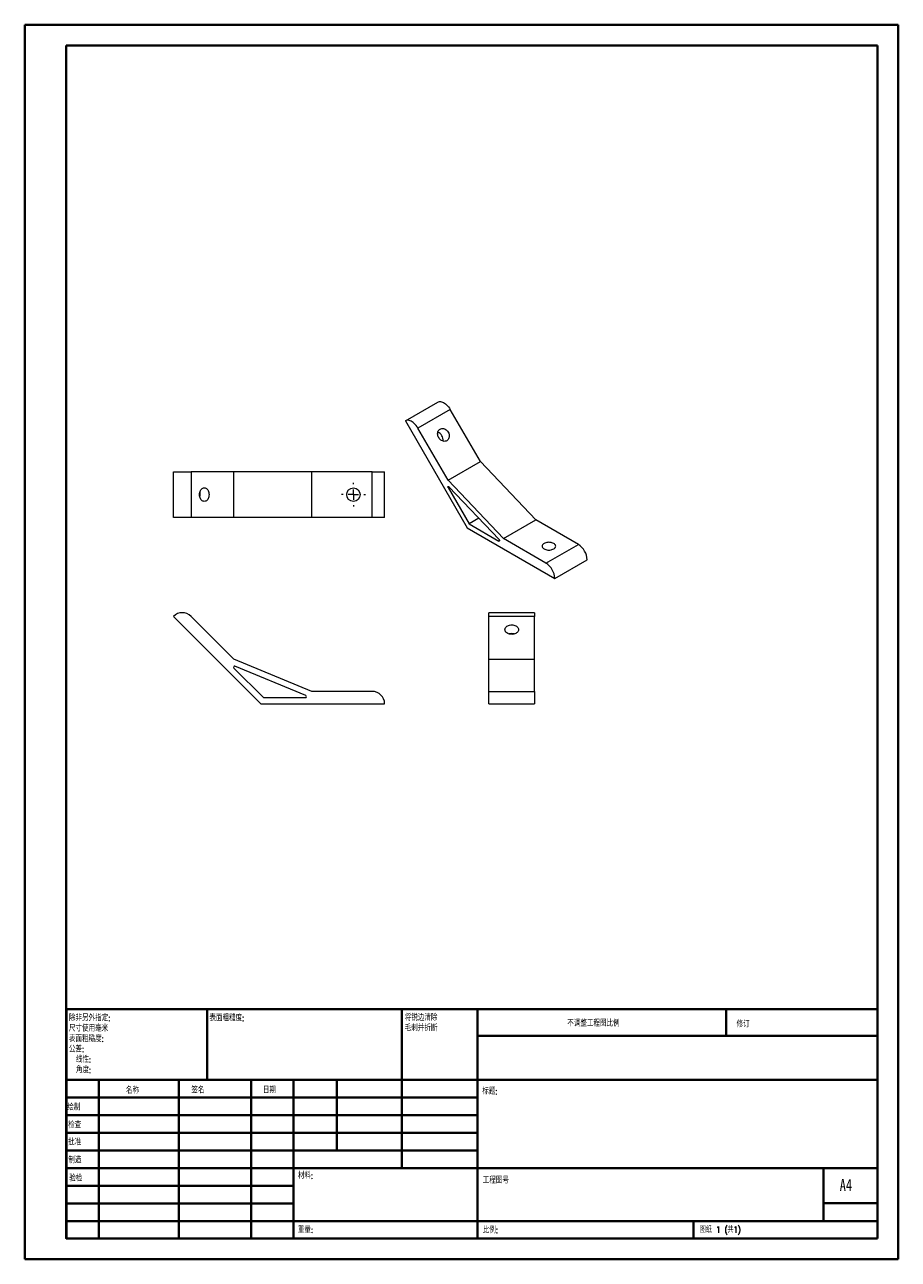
# Model space of a CAD drawing. Header units: millimetres. Extents: x 0 to 210, y 0 to 297.
import ezdxf

# ---------------------------------------------------------------- set-up
doc = ezdxf.new("R2010")
doc.units = ezdxf.units.MM
doc.styles.add('SLDTEXTSTYLE0', font='TXT', dxfattribs={"width": 0.75, "bigfont": 'bigfont'})
doc.styles.add('SLDTEXTSTYLE1', font='TXT', dxfattribs={"width": 0.75})
doc.styles.add('SLDTEXTSTYLE2', font='TXT', dxfattribs={"width": 0.694444, "bigfont": 'bigfont'})

# ---------------------------------------------------------------- blocks, each defined once
blk = doc.blocks.new('SW_NOTE_0')
at = {"color": 0, "linetype": 'Continuous', "lineweight": 0, "char_height": 1.5, "attachment_point": 1, "style": 'SLDTEXTSTYLE0'}
for s, insert in [('\\M+18FAB锐边\\M+190B4\\M+18F9C', (0, 1.93)), ('\\M+196D1\\M+18E68\\M+19BF3\\M+190DC\\M+19266', (0, -0.57))]:
    blk.add_mtext(s, dxfattribs=dict(at, insert=insert))
blk = doc.blocks.new('SW_NOTE_1')
at = {"color": 0, "linetype": 'Continuous', "lineweight": 0, "char_height": 1.5, "attachment_point": 1, "style": 'SLDTEXTSTYLE0'}
for s, insert in [('\\M+18F9C\\M+194F1另\\M+18A4F\\M+18E77\\M+192E8:', (0, 1.93)), ('\\M+18EDA\\M+190A1\\M+18E67\\M+19770\\M+19F7C\\M+195C4', (0, -0.57)), ('\\M+1955C\\M+196CA\\M+19165糙\\M+19378:', (0, -3.07)), ('\\M+18CF6\\M+18DB7:', (0, -5.57)), ('线\\M+190AB:', (1.69, -8.07)), ('\\M+18A70\\M+19378:', (1.69, -10.57))]:
    blk.add_mtext(s, dxfattribs=dict(at, insert=insert))
blk = doc.blocks.new('SW_CENTERMARKSYMBOL_0')
at = {"color": 0, "linetype": 'Continuous', "lineweight": 0}
for p, q in [((-2.5, 0), (-2.875, 0)), ((0, 0), (-1.25, 0)), ((0, 2.5), (0, 2.875)), ((0, 0), (0, 1.25)), ((0, 0), (0, -1.25)), ((0, 0), (1.25, 0)), ((2.5, 0), (2.875, 0)), ((0, -2.5), (0, -2.875))]:
    blk.add_line(p, q, dxfattribs=at)

msp = doc.modelspace()

# ---------------------------------------------------------------- linework, layer by layer
at = {"color": 7, "linetype": 'Continuous', "lineweight": 40}
for p, q in [((0.08, 0.21), (0.08, 297.21)), ((0.08, 297.21), (210.08, 297.21)), ((210.08, 0.21), (210.08, 297.21)), ((210.08, 292.21), (210.08, 297.21)), ((10.08, 292.21), (205.08, 292.21)), ((10.08, 5.21), (10.08, 292.21)), ((205.08, 5.21), (205.08, 292.21)), ((10.11, 60.37), (205.08, 60.37)), ((10.11, 60.37), (10.11, 5.12)), ((43.91, 43.37), (43.91, 60.37)), ((90.71, 60.37), (90.71, 22.12)), ((108.91, 60.37), (108.91, 5.12)), ((168.68, 54.09), (168.68, 60.46)), ((205.08, 54), (108.91, 54)), ((205.08, 43.37), (10.11, 43.37)), ((17.91, 43.37), (17.91, 5.12)), ((37.1, 43.37), (37.1, 5.12)), ((54.51, 43.37), (54.51, 5.12)), ((64.71, 5.12), (64.71, 43.37)), ((75.11, 26.37), (75.11, 43.37)), ((108.91, 39.12), (10.11, 39.12)), ((108.91, 34.87), (10.11, 34.87)), ((108.91, 30.62), (10.11, 30.62)), ((108.91, 26.37), (10.11, 26.37)), ((64.71, 22.12), (10.11, 22.12)), ((64.71, 22.12), (205.08, 22.12)), ((192.08, 9.46), (192.08, 22.21)), ((64.71, 17.87), (10.11, 17.87)), ((64.71, 13.62), (10.11, 13.62)), ((205.08, 13.71), (192.08, 13.71)), ((10.11, 9.37), (205.08, 9.37)), ((160.88, 5.21), (160.88, 9.46)), ((10.08, 5.21), (205.08, 5.21)), ((205.08, 5.21), (180.99, 5.21)), ((0.08, 0.21), (210.08, 0.21))]:
    msp.add_line(p, q, dxfattribs=at)
at = {"color": 7, "linetype": 'Continuous', "lineweight": 15}
for p, q in [((91.6, 201.92), (99.38, 206.41)), ((102.38, 204.68), (94.6, 200.19)), ((109.63, 192.12), (102.38, 204.68)), ((91.6, 201.92), (106.47, 176.15)), ((101.85, 187.63), (94.6, 200.19)), ((101.85, 187.63), (109.63, 192.12)), ((122.91, 178.09), (109.63, 192.12)), ((35.82, 178.66), (35.82, 189.66)), ((35.82, 189.66), (40.06, 189.66)), ((40.06, 189.66), (40.06, 178.66)), ((50.31, 189.66), (40.06, 189.66)), ((50.31, 178.66), (50.31, 189.66)), ((69.1, 189.66), (50.31, 189.66)), ((69.1, 178.66), (69.1, 189.66)), ((83.6, 189.66), (69.1, 189.66)), ((83.6, 178.66), (83.6, 189.66)), ((83.6, 189.66), (86.6, 189.66)), ((86.6, 178.66), (86.6, 189.66)), ((115.14, 173.6), (101.85, 187.63)), ((101.88, 185.85), (106.91, 177.13)), ((114.1, 173.37), (102.07, 186.07)), ((40.06, 178.66), (35.82, 178.66)), ((50.31, 178.66), (40.06, 178.66)), ((69.1, 178.66), (50.31, 178.66)), ((83.6, 178.66), (69.1, 178.66)), ((86.6, 178.66), (83.6, 178.66)), ((109.26, 178.48), (106.91, 177.13)), ((106.47, 176.15), (127.51, 164.01)), ((106.91, 177.13), (114.04, 173.01)), ((115.14, 173.6), (122.91, 178.09)), ((133.17, 172.17), (122.91, 178.09)), ((125.39, 167.68), (115.14, 173.6)), ((125.39, 167.68), (133.17, 172.17)), ((127.51, 164.01), (135.29, 168.5)), ((35.82, 154.88), (56.85, 133.84)), ((50.31, 144.62), (40.06, 154.88)), ((122.65, 155.76), (111.65, 155.76)), ((111.65, 154.88), (111.65, 155.76)), ((122.65, 154.88), (111.65, 154.88)), ((111.65, 144.62), (111.65, 154.88)), ((122.65, 155.76), (122.65, 154.88)), ((122.65, 144.62), (122.65, 154.88)), ((69.1, 136.84), (50.31, 144.62)), ((67.64, 135.82), (50.63, 142.87)), ((111.65, 144.62), (122.65, 144.62)), ((111.65, 136.84), (111.65, 144.62)), ((122.65, 136.84), (122.65, 144.62)), ((50.35, 142.46), (57.48, 135.34)), ((83.6, 136.84), (69.1, 136.84)), ((111.65, 136.84), (122.65, 136.84)), ((111.65, 133.84), (111.65, 136.84)), ((122.65, 136.84), (122.65, 133.84)), ((56.85, 133.84), (86.6, 133.84)), ((57.48, 135.34), (67.55, 135.34)), ((111.65, 133.84), (122.65, 133.84))]:
    msp.add_line(p, q, dxfattribs=at)
at = {"color": 8, "linetype": 'Continuous', "lineweight": 15}
for p, q in [((102.14, 186), (101.88, 185.85)), ((114.04, 173.01), (114.21, 173.12))]:
    msp.add_line(p, q, dxfattribs=at)
at = {"color": 7, "linetype": 'Continuous', "lineweight": 15, "flags": 128}
for points in [[(99.38, 206.41), (99.57, 206.49), (99.78, 206.54), (100.01, 206.55), (100.25, 206.51), (100.49, 206.44), (100.75, 206.33), (101.01, 206.18), (101.26, 206), (101.51, 205.78), (101.75, 205.54), (101.97, 205.27), (102.19, 204.98), (102.38, 204.68)], [(94.6, 200.19), (94.41, 200.49), (94.2, 200.78), (93.97, 201.05), (93.73, 201.29), (93.48, 201.51), (93.23, 201.69), (92.97, 201.84), (92.72, 201.95), (92.47, 202.02), (92.23, 202.06), (92, 202.05), (91.79, 202), (91.6, 201.92)], [(101.55, 197.13), (101.36, 197.04), (101.16, 196.99), (100.94, 196.98), (100.72, 197.01), (100.5, 197.07), (100.29, 197.17), (100.08, 197.3), (99.9, 197.47), (99.73, 197.66), (99.59, 197.87), (99.48, 198.1), (99.39, 198.34), (99.35, 198.58), (99.33, 198.82), (99.35, 199.06), (99.41, 199.28), (99.49, 199.49), (99.61, 199.67), (99.76, 199.82), (99.93, 199.94), (100.12, 200.03), (100.32, 200.08), (100.54, 200.09), (100.76, 200.06), (100.98, 200), (101.19, 199.9), (101.39, 199.76), (101.58, 199.6), (101.75, 199.41), (101.89, 199.2), (102, 198.97), (102.08, 198.73), (102.13, 198.49), (102.15, 198.24), (102.13, 198.01), (102.07, 197.79), (101.98, 197.58), (101.87, 197.4), (101.72, 197.25), (101.55, 197.13)], [(44.39, 184.16), (44.38, 183.91), (44.34, 183.66), (44.27, 183.42), (44.17, 183.21), (44.06, 183.01), (43.92, 182.85), (43.76, 182.71), (43.6, 182.62), (43.42, 182.56), (43.24, 182.54), (43.06, 182.56), (42.89, 182.62), (42.72, 182.71), (42.57, 182.85), (42.43, 183.01), (42.31, 183.21), (42.22, 183.42), (42.15, 183.66), (42.11, 183.91), (42.09, 184.16), (42.11, 184.42), (42.15, 184.66), (42.22, 184.9), (42.31, 185.12), (42.43, 185.31), (42.57, 185.48), (42.72, 185.61), (42.89, 185.71), (43.06, 185.77), (43.24, 185.79), (43.42, 185.77), (43.6, 185.71), (43.76, 185.61), (43.92, 185.48), (44.06, 185.31), (44.17, 185.12), (44.27, 184.9), (44.34, 184.66), (44.38, 184.42), (44.39, 184.16)], [(101.88, 185.85), (101.84, 185.93), (101.83, 186), (101.83, 186.07), (101.85, 186.12), (101.9, 186.15), (101.95, 186.15), (102.01, 186.12), (102.07, 186.07)], [(114.1, 173.37), (114.16, 173.3), (114.19, 173.22), (114.21, 173.15), (114.21, 173.08), (114.19, 173.02), (114.15, 172.99), (114.1, 172.99), (114.04, 173.01)], [(127.25, 171.1), (127.41, 171.21), (127.54, 171.34), (127.64, 171.48), (127.7, 171.62), (127.72, 171.77), (127.7, 171.91), (127.64, 172.06), (127.54, 172.19), (127.41, 172.32), (127.25, 172.43), (127.05, 172.53), (126.83, 172.6), (126.6, 172.66), (126.35, 172.69), (126.1, 172.7), (125.84, 172.69), (125.59, 172.66), (125.36, 172.6), (125.14, 172.53), (124.95, 172.43), (124.78, 172.32), (124.65, 172.19), (124.55, 172.06), (124.49, 171.91), (124.47, 171.77), (124.49, 171.62), (124.55, 171.48), (124.65, 171.34), (124.78, 171.21), (124.95, 171.1), (125.14, 171.01), (125.36, 170.93), (125.59, 170.87), (125.84, 170.84), (126.1, 170.83), (126.35, 170.84), (126.6, 170.87), (126.83, 170.93), (127.05, 171.01), (127.25, 171.1)], [(117.15, 150.55), (116.9, 150.56), (116.65, 150.6), (116.41, 150.67), (116.2, 150.77), (116, 150.88), (115.84, 151.02), (115.7, 151.17), (115.61, 151.34), (115.55, 151.52), (115.53, 151.7), (115.55, 151.88), (115.61, 152.05), (115.7, 152.22), (115.84, 152.37), (116, 152.51), (116.2, 152.62), (116.41, 152.72), (116.65, 152.79), (116.9, 152.83), (117.15, 152.84), (117.41, 152.83), (117.65, 152.79), (117.89, 152.72), (118.11, 152.62), (118.3, 152.51), (118.47, 152.37), (118.6, 152.22), (118.7, 152.05), (118.76, 151.88), (118.78, 151.7), (118.76, 151.52), (118.7, 151.34), (118.6, 151.17), (118.47, 151.02), (118.3, 150.88), (118.11, 150.77), (117.89, 150.67), (117.65, 150.6), (117.41, 150.56), (117.15, 150.55)]]:
    msp.add_lwpolyline(points, dxfattribs=at)
at = {"color": 7, "linetype": 'Continuous', "lineweight": 15}
msp.add_circle((79.1, 184.16), 1.62, dxfattribs=at)
for centre, radius, start, end in [((98.78, 197.41), 1.86, 348.4816, 71.5292), ((40.06, 184.17), 2.21, 359.8438, 16.2552), ((40.06, 184.16), 2.21, 343.7448, 0.1562), ((130.7, 168.3), 4.6, 2.5202, 57.4798), ((122.92, 163.81), 4.6, 2.5201, 57.4799), ((37.94, 152.76), 3, 45, 135), ((117.15, 148.49), 2.24, 73.7679, 106.2321), ((50.53, 142.64), 0.25, 67.5, 225), ((83.6, 133.84), 3, 0, 90), ((67.55, 135.59), 0.25, 270, 67.5)]:
    msp.add_arc(centre, radius, start, end, dxfattribs=at)

# ---------------------------------------------------------------- block references
at = {"color": 7, "linetype": 'Continuous', "lineweight": 0}
for name, p in [('SW_CENTERMARKSYMBOL_0', (79.1, 184.16)), ('SW_NOTE_1', (10.7, 57.11)), ('SW_NOTE_0', (91.42, 57.19))]:
    msp.add_blockref(name, p, dxfattribs=at)

# ---------------------------------------------------------------- texts
at = {"color": 7, "linetype": 'Continuous', "lineweight": 0, "attachment_point": 1}
for s, insert, char_height, style in [('\\M+1955C\\M+196CA\\M+19165糙\\M+19378:', (44.48, 59.04), 1.5, 'SLDTEXTSTYLE0'), ('\\M+19573调\\M+190AE\\M+18D48\\M+192F6图\\M+194E4\\M+197E1', (130.49, 57.75), 1.5, 'SLDTEXTSTYLE0'), ('\\M+18F43订', (171.21, 57.55), 1.5, 'SLDTEXTSTYLE0'), ('\\M+196BC\\M+18FCC', (24.43, 41.62), 1.5, 'SLDTEXTSTYLE0'), ('签\\M+196BC', (40.14, 41.68), 1.5, 'SLDTEXTSTYLE0'), ('\\M+193FA\\M+18AFA', (57.33, 41.7), 1.5, 'SLDTEXTSTYLE0'), ('标题:', (110.07, 41.4), 1.5, 'SLDTEXTSTYLE0'), ('绘\\M+190A7', (10.32, 37.55), 1.5, 'SLDTEXTSTYLE0'), ('检查', (10.52, 33.28), 1.5, 'SLDTEXTSTYLE0'), ('\\M+194E1\\M+18F79', (10.51, 29.19), 1.5, 'SLDTEXTSTYLE0'), ('\\M+190A7\\M+191A2', (10.57, 24.85), 1.5, 'SLDTEXTSTYLE0'), ('\\M+18DDE\\M+197BF:', (65.76, 21.11), 1.5, 'SLDTEXTSTYLE0'), ('验检', (10.78, 20.47), 1.5, 'SLDTEXTSTYLE0'), ('\\M+18D48\\M+192F6图\\M+18D86', (110.18, 19.99), 1.5, 'SLDTEXTSTYLE0'), ('A4', (196, 19.52), 2.91, 'SLDTEXTSTYLE1'), ('\\M+18F64\\M+197CA:', (65.73, 8.07), 1.4986, 'SLDTEXTSTYLE0'), ('\\M+194E4\\M+197E1:', (110.18, 8.02), 1.5, 'SLDTEXTSTYLE0'), ('图纸 1 (\\M+18BA41)', (162.36, 8.11), 1.5, 'SLDTEXTSTYLE2')]:
    msp.add_mtext(s, dxfattribs=dict(at, insert=insert, char_height=char_height, style=style))

doc.saveas('drawing.dxf')
